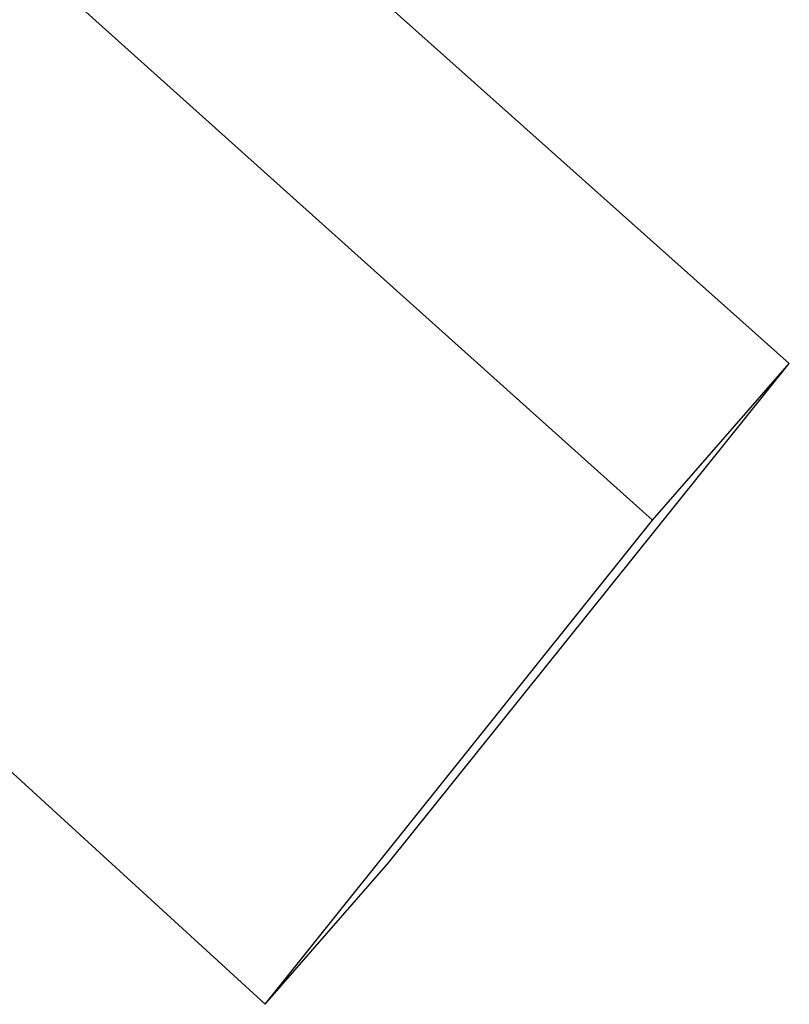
# Model space of a CAD drawing. Header units: centimetres. Extents: x 1151.07 to 1152.71, y 1902.53 to 1904.06.
# Tile 16 of 65: x 1152 to 1152.13, y 1902.53 to 1902.68. Entities that reach past the tile are written whole.
import ezdxf

# ---------------------------------------------------------------- set-up
doc = ezdxf.new("R2010")
doc.units = ezdxf.units.CM
doc.layers.add('Ściany-1', color=250, linetype='Continuous', lineweight=25)

msp = doc.modelspace()

# ---------------------------------------------------------------- linework, layer by layer
at = {"layer": 'Ściany-1'}
for p, q in [((1151.06608, 1903.53751), (1152.10564, 1902.60425)), ((1151.11066, 1903.37929), (1152.0432, 1902.52617)), ((1152.12773, 1902.62953), (1152.0497, 1902.69914)), ((1152.0631, 1902.54896), (1152.12773, 1902.62953)), ((1152.10564, 1902.60425), (1152.12773, 1902.62953)), ((1152.0432, 1902.52617), (1152.10564, 1902.60425)), ((1152.0432, 1902.52617), (1152.0631, 1902.54896))]:
    msp.add_line(p, q, dxfattribs=at)

doc.saveas('drawing.dxf')
